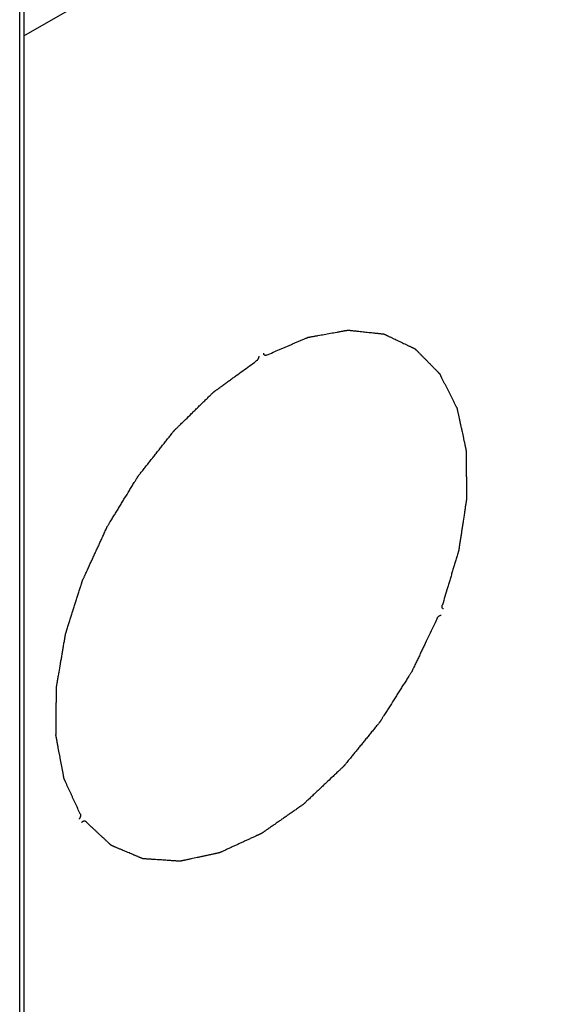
# Model space of a CAD drawing. Header units: inches. Extents: x 5 to 265, y 5 to 171.
# Tile 107 of 212: x 197.96 to 202.25, y 92.91 to 100.62. Entities that reach past the tile are written whole.
import ezdxf

# ---------------------------------------------------------------- set-up
doc = ezdxf.new("R2010")
doc.units = ezdxf.units.IN
doc.header["$LTSCALE"] = 14.96
doc.header["$MEASUREMENT"] = 0
doc.layers.get('0').update_dxf_attribs({"linetype": 'CONTINUOUS'})

msp = doc.modelspace()

# ---------------------------------------------------------------- linework, layer by layer
at = {"color": 7, "linetype": 'Continuous'}
for p, q in [((197.9895, 125.7406), (197.9895, 59.6039)), ((197.9576, 59.5594), (197.9576, 125.6961)), ((197.9895, 100.4957), (202.2511, 102.9561))]:
    msp.add_line(p, q, dxfattribs=at)
for points, knots in [([(199.8898, 97.9951), (199.9067, 98.0024), (199.9404, 98.0168), (199.9825, 98.035), (200.0162, 98.0494), (200.0414, 98.0603), (200.0667, 98.0712), (200.092, 98.082), (200.1172, 98.0929), (200.1383, 98.1019), (200.1552, 98.1092), (200.1678, 98.1146), (200.1804, 98.1201), (200.1909, 98.1246), (200.1983, 98.1278), (200.2025, 98.1296), (200.2052, 98.1307), (200.2073, 98.1316), (200.2088, 98.1323), (200.2104, 98.133), (200.2117, 98.1335), (200.2127, 98.1339), (200.2132, 98.1342), (200.2137, 98.1343), (200.2143, 98.1344), (200.2154, 98.1346), (200.2166, 98.1348), (200.2187, 98.1352), (200.2212, 98.1356), (200.2253, 98.1364), (200.2304, 98.1373), (200.2365, 98.1384), (200.2427, 98.1395), (200.2488, 98.1406), (200.257, 98.1421), (200.2672, 98.1439), (200.2794, 98.1461), (200.2958, 98.1491), (200.3162, 98.1527), (200.3407, 98.1572), (200.3652, 98.1616), (200.3979, 98.1675), (200.4264, 98.1726), (200.451, 98.177), (200.4632, 98.1793), (200.4755, 98.1815), (200.4857, 98.1833), (200.4938, 98.1848), (200.5, 98.1859), (200.5061, 98.187), (200.5112, 98.1879), (200.5153, 98.1886), (200.5183, 98.1892), (200.5214, 98.1897), (200.5237, 98.1902), (200.5252, 98.1904), (200.5259, 98.1906), (200.5264, 98.1906), (200.5269, 98.1908), (200.5275, 98.1907), (200.5281, 98.1906), (200.5291, 98.1905), (200.5302, 98.1904), (200.5316, 98.1902), (200.5334, 98.19), (200.5366, 98.1897), (200.5412, 98.1892), (200.5485, 98.1884), (200.5576, 98.1874), (200.5685, 98.1863), (200.5795, 98.1851), (200.5904, 98.1839), (200.6051, 98.1823), (200.6233, 98.1804), (200.6452, 98.178), (200.6671, 98.1757), (200.689, 98.1733), (200.7109, 98.1709), (200.7292, 98.169), (200.7438, 98.1674), (200.7548, 98.1662), (200.7657, 98.1651), (200.7767, 98.1639), (200.7858, 98.1629), (200.7931, 98.1621), (200.7977, 98.1616), (200.8009, 98.1613), (200.8027, 98.1611), (200.8041, 98.1609), (200.8052, 98.1608), (200.8061, 98.1607), (200.8068, 98.1606), (200.8074, 98.1606), (200.8078, 98.1604), (200.8082, 98.1602), (200.8087, 98.16), (200.8099, 98.1594), (200.8117, 98.1585), (200.8141, 98.1574), (200.8164, 98.1563), (200.8196, 98.1547), (200.8236, 98.1528), (200.8284, 98.1506), (200.8332, 98.1483), (200.8396, 98.1452), (200.8475, 98.1414), (200.8571, 98.1369), (200.8667, 98.1323), (200.8858, 98.1232), (200.9082, 98.1126), (200.9337, 98.1004), (200.9528, 98.0913), (200.9688, 98.0837), (200.9815, 98.0777), (200.9911, 98.0731), (201.0007, 98.0685), (201.0103, 98.064), (201.0182, 98.0602), (201.0246, 98.0571), (201.0294, 98.0549), (201.0342, 98.0526), (201.039, 98.0503), (201.043, 98.0484), (201.0461, 98.0469), (201.0481, 98.0459), (201.0497, 98.0452), (201.0507, 98.0447), (201.0514, 98.0444), (201.0518, 98.0442), (201.0521, 98.044), (201.0524, 98.0439), (201.0527, 98.0436), (201.0533, 98.043), (201.0541, 98.0422), (201.055, 98.0413), (201.0559, 98.0403), (201.0572, 98.0391), (201.0587, 98.0375), (201.0612, 98.0349), (201.0643, 98.0318), (201.0681, 98.028), (201.073, 98.0229), (201.0818, 98.0141), (201.0942, 98.0014), (201.1092, 97.9862), (201.1241, 97.971), (201.1391, 97.9558), (201.154, 97.9406), (201.169, 97.9255), (201.1814, 97.9128), (201.1914, 97.9027), (201.1988, 97.8951), (201.2063, 97.8875), (201.2138, 97.8799), (201.22, 97.8736), (201.225, 97.8685), (201.2287, 97.8647), (201.2319, 97.8615), (201.2343, 97.859), (201.2362, 97.8571), (201.2381, 97.8552), (201.2396, 97.8536), (201.2409, 97.8524), (201.2417, 97.8516), (201.2423, 97.8509), (201.2428, 97.8505), (201.2431, 97.8501), (201.2434, 97.8498), (201.2436, 97.8496), (201.2437, 97.8495), (201.2438, 97.8493), (201.2439, 97.8491), (201.2441, 97.8487), (201.2443, 97.8482), (201.2447, 97.8475), (201.2451, 97.8466), (201.2457, 97.8455), (201.2466, 97.8438), (201.2477, 97.8416), (201.249, 97.8389), (201.2503, 97.8363), (201.2521, 97.8328), (201.2543, 97.8284), (201.257, 97.8231), (201.2605, 97.816), (201.2649, 97.8072), (201.2703, 97.7966), (201.2756, 97.7861), (201.2809, 97.7755), (201.288, 97.7614), (201.2968, 97.7438), (201.3075, 97.7226), (201.3181, 97.7015), (201.3287, 97.6803), (201.3394, 97.6592), (201.3482, 97.6416), (201.3553, 97.6275), (201.3606, 97.6169), (201.366, 97.6063), (201.3704, 97.5975), (201.3735, 97.5913), (201.3753, 97.5878), (201.3764, 97.5856), (201.3773, 97.5839), (201.3779, 97.5825), (201.3786, 97.5812), (201.3791, 97.5801), (201.3795, 97.5793), (201.3798, 97.5789), (201.3798, 97.5785), (201.3799, 97.5781), (201.3801, 97.5776), (201.3803, 97.5767), (201.3805, 97.5753), (201.381, 97.5732), (201.3816, 97.5705), (201.3825, 97.5663), (201.3836, 97.561), (201.385, 97.5546), (201.3864, 97.5482), (201.3878, 97.5418), (201.3896, 97.5333), (201.3919, 97.5227), (201.3947, 97.5099), (201.3984, 97.4929), (201.403, 97.4716), (201.4085, 97.4461), (201.414, 97.4206), (201.4214, 97.3865), (201.4278, 97.3568), (201.4334, 97.3312), (201.4361, 97.3185), (201.4389, 97.3057), (201.4412, 97.2951), (201.443, 97.2866), (201.4444, 97.2802), (201.4458, 97.2738), (201.447, 97.2685), (201.4479, 97.2642), (201.4486, 97.2611), (201.4493, 97.2579), (201.4498, 97.2555), (201.4501, 97.2539), (201.4503, 97.2532), (201.4504, 97.2527), (201.4505, 97.2522), (201.4505, 97.2514), (201.4505, 97.2504), (201.4505, 97.2492), (201.4506, 97.2477), (201.4506, 97.2458), (201.4506, 97.2433), (201.4507, 97.239), (201.4507, 97.2328), (201.4509, 97.2229), (201.451, 97.2105), (201.4512, 97.1957), (201.4514, 97.1808), (201.4516, 97.166), (201.4518, 97.1462), (201.4521, 97.1214), (201.4525, 97.0917), (201.4529, 97.062), (201.4533, 97.0323), (201.4536, 97.0026), (201.4539, 96.9779), (201.4542, 96.9581), (201.4544, 96.9432), (201.4546, 96.9284), (201.4548, 96.9135), (201.4549, 96.9012), (201.455, 96.8913), (201.4551, 96.8851), (201.4552, 96.8807), (201.4552, 96.8783), (201.4552, 96.8764), (201.4552, 96.8749), (201.4553, 96.8736), (201.4553, 96.8727), (201.4553, 96.8719), (201.4552, 96.8713), (201.455, 96.8703), (201.4547, 96.8681), (201.4542, 96.8648), (201.4536, 96.8609), (201.453, 96.8569), (201.4522, 96.8516), (201.4512, 96.845), (201.45, 96.8371), (201.4488, 96.8292), (201.4472, 96.8187), (201.4452, 96.8055), (201.4428, 96.7896), (201.4404, 96.7738), (201.4356, 96.7421), (201.43, 96.7052), (201.4236, 96.663), (201.4188, 96.6313), (201.414, 96.5997), (201.41, 96.5733), (201.4067, 96.5522), (201.4043, 96.5363), (201.4019, 96.5205), (201.3999, 96.5073), (201.3983, 96.4968), (201.3971, 96.4889), (201.3961, 96.4823), (201.3953, 96.477), (201.3948, 96.4737), (201.3944, 96.471), (201.3942, 96.4694), (201.394, 96.4681), (201.3938, 96.4668), (201.3933, 96.465), (201.3927, 96.4629), (201.3918, 96.4601), (201.3908, 96.4566), (201.3895, 96.4524), (201.3879, 96.4469), (201.3849, 96.4371), (201.3808, 96.4231), (201.3758, 96.4064), (201.3708, 96.3896), (201.3641, 96.3672), (201.3558, 96.3393), (201.3458, 96.3058), (201.3358, 96.2723), (201.3258, 96.2388), (201.3158, 96.2052), (201.3024, 96.1605), (201.2858, 96.1047), (201.2724, 96.06), (201.2657, 96.0376)], [0, 0, 0, 0, 0.015625, 0.03125, 0.039062, 0.046875, 0.054688, 0.0625, 0.070312, 0.078125, 0.082031, 0.085938, 0.089844, 0.09375, 0.095703, 0.09668, 0.097656, 0.098145, 0.098633, 0.099121, 0.099609, 0.099854, 0.099976, 0.100098, 0.100342, 0.100586, 0.101074, 0.101562, 0.102539, 0.103516, 0.105469, 0.107422, 0.109375, 0.111328, 0.113281, 0.117188, 0.121094, 0.125, 0.132812, 0.140625, 0.148438, 0.15625, 0.171875, 0.175781, 0.179688, 0.183594, 0.1875, 0.189453, 0.191406, 0.193359, 0.195312, 0.196289, 0.197266, 0.198242, 0.199219, 0.199463, 0.199707, 0.199829, 0.199951, 0.200195, 0.200439, 0.200684, 0.201172, 0.20166, 0.202148, 0.203125, 0.205078, 0.207031, 0.210938, 0.214844, 0.21875, 0.222656, 0.226562, 0.234375, 0.242188, 0.25, 0.257812, 0.265625, 0.273438, 0.277344, 0.28125, 0.285156, 0.289062, 0.292969, 0.294922, 0.296875, 0.297852, 0.29834, 0.298828, 0.299316, 0.299561, 0.299805, 0.300049, 0.300171, 0.300293, 0.300537, 0.300781, 0.301758, 0.302734, 0.303711, 0.304688, 0.306641, 0.308594, 0.310547, 0.3125, 0.316406, 0.320312, 0.324219, 0.328125, 0.34375, 0.351562, 0.359375, 0.367188, 0.371094, 0.375, 0.378906, 0.382812, 0.386719, 0.388672, 0.390625, 0.392578, 0.394531, 0.396484, 0.397461, 0.398438, 0.398926, 0.399414, 0.399658, 0.39978, 0.399902, 0.400024, 0.400146, 0.400391, 0.400879, 0.401367, 0.401855, 0.402344, 0.40332, 0.404297, 0.40625, 0.408203, 0.410156, 0.414062, 0.421875, 0.429688, 0.4375, 0.445312, 0.453125, 0.460938, 0.46875, 0.472656, 0.476562, 0.480469, 0.484375, 0.488281, 0.490234, 0.492188, 0.494141, 0.495117, 0.496094, 0.49707, 0.498047, 0.498535, 0.499023, 0.499268, 0.499512, 0.499756, 0.499878, 0.499939, 0.5, 0.500061, 0.500122, 0.500244, 0.500488, 0.500732, 0.500977, 0.501465, 0.501953, 0.50293, 0.503906, 0.504883, 0.505859, 0.507812, 0.509766, 0.511719, 0.515625, 0.519531, 0.523438, 0.527344, 0.53125, 0.539062, 0.546875, 0.554688, 0.5625, 0.570312, 0.578125, 0.582031, 0.585938, 0.589844, 0.59375, 0.595703, 0.59668, 0.597656, 0.598145, 0.598633, 0.599121, 0.599609, 0.599854, 0.599976, 0.600098, 0.60022, 0.600342, 0.600586, 0.601074, 0.601562, 0.602539, 0.603516, 0.605469, 0.607422, 0.609375, 0.611328, 0.613281, 0.617188, 0.621094, 0.625, 0.632812, 0.640625, 0.648438, 0.65625, 0.671875, 0.675781, 0.679688, 0.683594, 0.6875, 0.689453, 0.691406, 0.693359, 0.695312, 0.696289, 0.697266, 0.698242, 0.699219, 0.699463, 0.699707, 0.699829, 0.699951, 0.700195, 0.700439, 0.700684, 0.701172, 0.70166, 0.702148, 0.703125, 0.705078, 0.707031, 0.710938, 0.714844, 0.71875, 0.722656, 0.726562, 0.734375, 0.742188, 0.75, 0.757812, 0.765625, 0.773438, 0.777344, 0.78125, 0.785156, 0.789062, 0.792969, 0.794922, 0.796875, 0.797852, 0.79834, 0.798828, 0.799316, 0.799561, 0.799805, 0.800049, 0.800171, 0.800293, 0.800781, 0.801758, 0.802734, 0.803711, 0.804688, 0.806641, 0.808594, 0.810547, 0.8125, 0.816406, 0.820312, 0.824219, 0.828125, 0.84375, 0.851562, 0.859375, 0.867188, 0.875, 0.878906, 0.882812, 0.886719, 0.890625, 0.892578, 0.894531, 0.896484, 0.897461, 0.898438, 0.898926, 0.899414, 0.899658, 0.899902, 0.900391, 0.900879, 0.901367, 0.902344, 0.90332, 0.904297, 0.90625, 0.910156, 0.914062, 0.917969, 0.921875, 0.929688, 0.9375, 0.945312, 0.953125, 0.960938, 0.96875, 0.984375, 1, 1, 1, 1]), ([(199.8289, 97.9865), (199.8288, 97.9857), (199.8287, 97.9843), (199.8286, 97.9826), (199.8285, 97.9816), (199.8285, 97.9809), (199.8284, 97.9805), (199.8283, 97.9799), (199.8281, 97.9792), (199.8279, 97.9782), (199.8276, 97.9771), (199.8273, 97.9759), (199.8271, 97.9749), (199.8269, 97.974), (199.8264, 97.9728), (199.8258, 97.9714), (199.8252, 97.97), (199.8248, 97.9688), (199.8244, 97.968), (199.8243, 97.9675), (199.824, 97.967), (199.8237, 97.9665), (199.8232, 97.9656), (199.8225, 97.9644), (199.8219, 97.9633), (199.8214, 97.9624), (199.8211, 97.9618), (199.8208, 97.9614), (199.8205, 97.961), (199.82, 97.9602), (199.8192, 97.9592), (199.8183, 97.958), (199.8174, 97.9567), (199.8166, 97.9557), (199.8159, 97.955), (199.8152, 97.9543), (199.8144, 97.9534), (199.8135, 97.9526), (199.8128, 97.9519), (199.8123, 97.9513), (199.8119, 97.9509), (199.8115, 97.9506), (199.811, 97.9502), (199.8101, 97.9496), (199.8087, 97.9486), (199.8076, 97.9477), (199.8069, 97.9472)], [0, 0, 0, 0, 0.0625, 0.09375, 0.125, 0.132812, 0.140625, 0.15625, 0.171875, 0.1875, 0.21875, 0.25, 0.265625, 0.28125, 0.3125, 0.34375, 0.375, 0.40625, 0.421875, 0.429688, 0.4375, 0.453125, 0.46875, 0.5, 0.53125, 0.546875, 0.5625, 0.570312, 0.578125, 0.59375, 0.625, 0.65625, 0.6875, 0.71875, 0.734375, 0.75, 0.78125, 0.8125, 0.828125, 0.84375, 0.859375, 0.867188, 0.875, 0.90625, 0.9375, 1, 1, 1, 1]), ([(199.8898, 97.9951), (199.8891, 97.9948), (199.888, 97.9944), (199.8866, 97.9937), (199.8857, 97.9934), (199.8852, 97.9932), (199.8848, 97.993), (199.8844, 97.993), (199.8839, 97.9929), (199.8832, 97.9928), (199.8823, 97.9927), (199.8815, 97.9925), (199.8809, 97.9925), (199.8805, 97.9924), (199.8803, 97.9924), (199.8801, 97.9924), (199.88, 97.9924), (199.8797, 97.9924), (199.8792, 97.9925), (199.8784, 97.9927), (199.8775, 97.9928), (199.8767, 97.993), (199.8762, 97.9931), (199.8759, 97.9931), (199.8756, 97.9933), (199.8753, 97.9935), (199.8748, 97.9938), (199.8742, 97.9942), (199.8735, 97.9946), (199.873, 97.995), (199.8727, 97.9952), (199.8724, 97.9953), (199.8723, 97.9956), (199.8719, 97.996), (199.8715, 97.9967), (199.8709, 97.9974), (199.8704, 97.9981), (199.8701, 97.9985), (199.8699, 97.9987), (199.8698, 97.9988), (199.8698, 97.999), (199.8697, 97.9992), (199.8696, 97.9996), (199.8694, 98.0002), (199.8691, 98.001), (199.8688, 98.0019), (199.8686, 98.0025), (199.8684, 98.003), (199.8682, 98.0034), (199.8682, 98.0039), (199.8682, 98.0045), (199.8681, 98.0054), (199.868, 98.007), (199.8679, 98.0082), (199.8678, 98.009)], [0, 0, 0, 0, 0.0625, 0.09375, 0.125, 0.132812, 0.140625, 0.15625, 0.171875, 0.1875, 0.21875, 0.25, 0.265625, 0.273438, 0.28125, 0.285156, 0.289062, 0.296875, 0.3125, 0.34375, 0.375, 0.40625, 0.421875, 0.429688, 0.4375, 0.453125, 0.46875, 0.5, 0.53125, 0.546875, 0.5625, 0.570312, 0.578125, 0.59375, 0.625, 0.65625, 0.6875, 0.703125, 0.710938, 0.714844, 0.71875, 0.726562, 0.734375, 0.75, 0.78125, 0.8125, 0.828125, 0.84375, 0.859375, 0.867188, 0.875, 0.90625, 0.9375, 1, 1, 1, 1]), ([(198.4309, 94.401), (198.4244, 94.4153), (198.4113, 94.4439), (198.3949, 94.4796), (198.3817, 94.5082), (198.3719, 94.5297), (198.3621, 94.5511), (198.3522, 94.5726), (198.3424, 94.594), (198.3342, 94.6119), (198.3276, 94.6262), (198.3227, 94.6369), (198.3178, 94.6476), (198.3137, 94.6566), (198.3108, 94.6628), (198.3092, 94.6664), (198.3081, 94.6686), (198.3073, 94.6704), (198.3067, 94.6718), (198.3061, 94.6731), (198.3056, 94.6742), (198.3052, 94.675), (198.305, 94.6754), (198.3049, 94.6758), (198.3048, 94.6763), (198.3047, 94.6768), (198.3046, 94.6778), (198.3043, 94.6792), (198.3039, 94.6814), (198.3034, 94.6841), (198.3025, 94.6885), (198.3015, 94.6941), (198.3003, 94.7007), (198.299, 94.7073), (198.2978, 94.7139), (198.2961, 94.7228), (198.2941, 94.7338), (198.2916, 94.7471), (198.2883, 94.7647), (198.2842, 94.7868), (198.2792, 94.8133), (198.2742, 94.8399), (198.2676, 94.8752), (198.2619, 94.9061), (198.2569, 94.9326), (198.2544, 94.9459), (198.2519, 94.9591), (198.2499, 94.9702), (198.2482, 94.979), (198.247, 94.9856), (198.2458, 94.9923), (198.2447, 94.9978), (198.2439, 95.0022), (198.2433, 95.0055), (198.2427, 95.0088), (198.2422, 95.0113), (198.2419, 95.013), (198.2418, 95.0137), (198.2417, 95.0142), (198.2415, 95.0148), (198.2416, 95.0155), (198.2416, 95.0165), (198.2416, 95.0177), (198.2416, 95.0192), (198.2416, 95.0211), (198.2416, 95.0235), (198.2417, 95.0279), (198.2417, 95.034), (198.2418, 95.0439), (198.242, 95.0562), (198.2421, 95.071), (198.2423, 95.0858), (198.2424, 95.1006), (198.2426, 95.1203), (198.2429, 95.145), (198.2432, 95.1746), (198.2435, 95.2041), (198.2438, 95.2337), (198.2441, 95.2633), (198.2443, 95.288), (198.2445, 95.3077), (198.2447, 95.3225), (198.2448, 95.3373), (198.245, 95.3521), (198.2451, 95.3644), (198.2452, 95.3743), (198.2452, 95.3804), (198.2453, 95.3847), (198.2453, 95.3872), (198.2453, 95.389), (198.2453, 95.3906), (198.2454, 95.3918), (198.2454, 95.3927), (198.2454, 95.3935), (198.2455, 95.3942), (198.2456, 95.3949), (198.2458, 95.3957), (198.2461, 95.3977), (198.2466, 95.4008), (198.2473, 95.4048), (198.248, 95.4089), (198.2489, 95.4143), (198.2501, 95.4211), (198.2515, 95.4292), (198.2529, 95.4373), (198.2547, 95.4481), (198.257, 95.4616), (198.2598, 95.4778), (198.2626, 95.494), (198.2681, 95.5264), (198.2746, 95.5643), (198.282, 95.6075), (198.2876, 95.64), (198.2931, 95.6724), (198.2978, 95.6994), (198.3015, 95.721), (198.3042, 95.7372), (198.307, 95.7535), (198.3093, 95.767), (198.3112, 95.7778), (198.3126, 95.7859), (198.3137, 95.7927), (198.3146, 95.7981), (198.3152, 95.8014), (198.3157, 95.8041), (198.316, 95.8058), (198.3162, 95.8072), (198.3164, 95.8085), (198.317, 95.8102), (198.3176, 95.8123), (198.3185, 95.815), (198.3196, 95.8185), (198.3209, 95.8226), (198.3226, 95.828), (198.3256, 95.8376), (198.33, 95.8513), (198.3351, 95.8677), (198.3403, 95.8842), (198.3473, 95.9061), (198.3559, 95.9334), (198.3663, 95.9663), (198.3767, 95.9992), (198.3871, 96.032), (198.3975, 96.0649), (198.4079, 96.0977), (198.4165, 96.1251), (198.4235, 96.147), (198.4287, 96.1634), (198.433, 96.1771), (198.4365, 96.1881), (198.4391, 96.1963), (198.4417, 96.2045), (198.4438, 96.2113), (198.4456, 96.2168), (198.4466, 96.2202), (198.4475, 96.223), (198.4481, 96.225), (198.4487, 96.2267), (198.4491, 96.2279), (198.4493, 96.2286), (198.4494, 96.2291), (198.4497, 96.2297), (198.45, 96.2303), (198.4506, 96.2315), (198.4513, 96.2333), (198.4523, 96.2353), (198.4536, 96.2381), (198.4551, 96.2415), (198.4577, 96.247), (198.4608, 96.2539), (198.4646, 96.2622), (198.4684, 96.2704), (198.4734, 96.2814), (198.4797, 96.2952), (198.4873, 96.3117), (198.4974, 96.3337), (198.51, 96.3612), (198.5252, 96.3942), (198.5403, 96.4273), (198.5555, 96.4603), (198.5706, 96.4933), (198.5858, 96.5263), (198.6009, 96.5593), (198.6135, 96.5869), (198.6236, 96.6089), (198.63, 96.6226), (198.6344, 96.6323), (198.6369, 96.6378), (198.6388, 96.6419), (198.6404, 96.6453), (198.6416, 96.6481), (198.6426, 96.6501), (198.6433, 96.6519), (198.6442, 96.6531), (198.6449, 96.6544), (198.6459, 96.656), (198.6483, 96.6599), (198.6518, 96.6656), (198.6565, 96.6733), (198.6612, 96.681), (198.6674, 96.6912), (198.6752, 96.704), (198.6846, 96.7194), (198.694, 96.7347), (198.7065, 96.7552), (198.7222, 96.7808), (198.741, 96.8115), (198.7597, 96.8423), (198.7848, 96.8832), (198.8098, 96.9242), (198.8317, 96.96), (198.8442, 96.9805), (198.852, 96.9933), (198.8583, 97.0036), (198.863, 97.0112), (198.8677, 97.0189), (198.8716, 97.0253), (198.8747, 97.0304), (198.8771, 97.0343), (198.8794, 97.0381), (198.8814, 97.0413), (198.8826, 97.0434), (198.8832, 97.0444), (198.8836, 97.045), (198.8842, 97.0457), (198.8849, 97.0466), (198.8858, 97.0478), (198.887, 97.0493), (198.8884, 97.051), (198.8902, 97.0534), (198.8935, 97.0575), (198.8981, 97.0633), (198.9055, 97.0727), (198.9148, 97.0845), (198.9259, 97.0986), (198.937, 97.1127), (198.9482, 97.1267), (198.963, 97.1455), (198.9815, 97.169), (199.0038, 97.1972), (199.026, 97.2254), (199.0483, 97.2535), (199.0705, 97.2817), (199.0891, 97.3052), (199.1039, 97.324), (199.115, 97.3381), (199.1262, 97.3522), (199.1373, 97.3663), (199.1466, 97.378), (199.154, 97.3874), (199.1586, 97.3933), (199.1619, 97.3974), (199.1637, 97.3997), (199.1651, 97.4015), (199.1663, 97.4029), (199.1672, 97.4041), (199.1679, 97.405), (199.1685, 97.4057), (199.169, 97.4062), (199.1697, 97.407), (199.1713, 97.4085), (199.1738, 97.411), (199.1769, 97.4139), (199.1799, 97.4169), (199.1839, 97.4208), (199.1889, 97.4257), (199.1949, 97.4316), (199.2009, 97.4375), (199.2089, 97.4453), (199.219, 97.4551), (199.235, 97.4708), (199.2631, 97.4983), (199.2952, 97.5296), (199.3273, 97.561), (199.3513, 97.5846), (199.3754, 97.6081), (199.3955, 97.6277), (199.4115, 97.6434), (199.4235, 97.6552), (199.4356, 97.6669), (199.4456, 97.6767), (199.4536, 97.6846), (199.4596, 97.6905), (199.4647, 97.6954), (199.4687, 97.6993), (199.4712, 97.7017), (199.4732, 97.7037), (199.4744, 97.7049), (199.4754, 97.7059), (199.4764, 97.7069), (199.4778, 97.7079), (199.4794, 97.709), (199.4815, 97.7106), (199.4842, 97.7126), (199.4875, 97.7149), (199.4918, 97.718), (199.4993, 97.7235), (199.51, 97.7313), (199.523, 97.7407), (199.5359, 97.7501), (199.5531, 97.7626), (199.5746, 97.7783), (199.6004, 97.797), (199.6262, 97.8158), (199.6606, 97.8408), (199.7036, 97.8721), (199.7552, 97.9097), (199.7897, 97.9347), (199.8069, 97.9472)], [0, 0, 0, 0, 0.015625, 0.03125, 0.039062, 0.046875, 0.054688, 0.0625, 0.070312, 0.078125, 0.082031, 0.085938, 0.089844, 0.09375, 0.095703, 0.09668, 0.097656, 0.098145, 0.098633, 0.099121, 0.099609, 0.099854, 0.099976, 0.100098, 0.10022, 0.100342, 0.100586, 0.101074, 0.101562, 0.102539, 0.103516, 0.105469, 0.107422, 0.109375, 0.111328, 0.113281, 0.117188, 0.121094, 0.125, 0.132812, 0.140625, 0.148438, 0.15625, 0.171875, 0.175781, 0.179688, 0.183594, 0.1875, 0.189453, 0.191406, 0.193359, 0.195312, 0.196289, 0.197266, 0.198242, 0.199219, 0.199463, 0.199707, 0.199829, 0.199951, 0.200195, 0.200439, 0.200684, 0.201172, 0.20166, 0.202148, 0.203125, 0.205078, 0.207031, 0.210938, 0.214844, 0.21875, 0.222656, 0.226562, 0.234375, 0.242188, 0.25, 0.257812, 0.265625, 0.273438, 0.277344, 0.28125, 0.285156, 0.289062, 0.292969, 0.294922, 0.296875, 0.297852, 0.29834, 0.298828, 0.299316, 0.299561, 0.299805, 0.300049, 0.300171, 0.300293, 0.300537, 0.300781, 0.301758, 0.302734, 0.303711, 0.304688, 0.306641, 0.308594, 0.310547, 0.3125, 0.316406, 0.320312, 0.324219, 0.328125, 0.34375, 0.351562, 0.359375, 0.367188, 0.375, 0.378906, 0.382812, 0.386719, 0.390625, 0.392578, 0.394531, 0.396484, 0.397461, 0.398438, 0.398926, 0.399414, 0.399658, 0.399902, 0.400391, 0.400879, 0.401367, 0.402344, 0.40332, 0.404297, 0.40625, 0.410156, 0.414062, 0.417969, 0.421875, 0.429688, 0.4375, 0.445312, 0.453125, 0.460938, 0.46875, 0.476562, 0.480469, 0.484375, 0.488281, 0.490234, 0.492188, 0.494141, 0.496094, 0.49707, 0.498047, 0.498535, 0.499023, 0.499512, 0.499756, 0.499878, 0.5, 0.500122, 0.500244, 0.500488, 0.500977, 0.501465, 0.501953, 0.50293, 0.503906, 0.505859, 0.507812, 0.509766, 0.511719, 0.515625, 0.519531, 0.523438, 0.53125, 0.539062, 0.546875, 0.554688, 0.5625, 0.570312, 0.578125, 0.585938, 0.589844, 0.59375, 0.595703, 0.59668, 0.597656, 0.598633, 0.599121, 0.599609, 0.600098, 0.600342, 0.600586, 0.601074, 0.601562, 0.603516, 0.605469, 0.607422, 0.609375, 0.613281, 0.617188, 0.621094, 0.625, 0.632812, 0.640625, 0.648438, 0.65625, 0.671875, 0.679688, 0.683594, 0.6875, 0.689453, 0.691406, 0.693359, 0.695312, 0.696289, 0.697266, 0.698242, 0.699219, 0.699707, 0.699829, 0.699951, 0.700195, 0.700439, 0.700684, 0.701172, 0.70166, 0.702148, 0.703125, 0.705078, 0.707031, 0.710938, 0.714844, 0.71875, 0.722656, 0.726562, 0.734375, 0.742188, 0.75, 0.757812, 0.765625, 0.773438, 0.777344, 0.78125, 0.785156, 0.789062, 0.792969, 0.794922, 0.796875, 0.797852, 0.79834, 0.798828, 0.799316, 0.799561, 0.799805, 0.800049, 0.800171, 0.800293, 0.800781, 0.801758, 0.802734, 0.803711, 0.804688, 0.806641, 0.808594, 0.810547, 0.8125, 0.816406, 0.820312, 0.828125, 0.84375, 0.851562, 0.859375, 0.867188, 0.875, 0.878906, 0.882812, 0.886719, 0.890625, 0.892578, 0.894531, 0.896484, 0.897461, 0.898438, 0.898926, 0.899414, 0.899658, 0.899902, 0.900391, 0.900879, 0.901367, 0.902344, 0.90332, 0.904297, 0.90625, 0.910156, 0.914062, 0.917969, 0.921875, 0.929688, 0.9375, 0.945312, 0.953125, 0.96875, 0.984375, 1, 1, 1, 1]), ([(201.2747, 96.0074), (201.2741, 96.0076), (201.2732, 96.0078), (201.272, 96.0081), (201.2713, 96.0083), (201.2709, 96.0084), (201.2706, 96.0084), (201.2703, 96.0087), (201.2699, 96.0089), (201.2694, 96.0093), (201.2688, 96.0097), (201.2682, 96.0101), (201.2677, 96.0104), (201.2675, 96.0106), (201.2673, 96.0107), (201.2672, 96.0108), (201.2671, 96.0109), (201.267, 96.0112), (201.2667, 96.0117), (201.2662, 96.0123), (201.2657, 96.0131), (201.2652, 96.0138), (201.2649, 96.0143), (201.2647, 96.0145), (201.2646, 96.0149), (201.2645, 96.0153), (201.2643, 96.016), (201.264, 96.0169), (201.2638, 96.0178), (201.2636, 96.0185), (201.2635, 96.0189), (201.2633, 96.0192), (201.2633, 96.0196), (201.2633, 96.0204), (201.2632, 96.0214), (201.2632, 96.0226), (201.2631, 96.0237), (201.2631, 96.0244), (201.263, 96.0247), (201.263, 96.0249), (201.2631, 96.0253), (201.2631, 96.0258), (201.2633, 96.0267), (201.2634, 96.0278), (201.2636, 96.029), (201.2637, 96.0299), (201.2638, 96.0306), (201.2638, 96.0311), (201.264, 96.0316), (201.2642, 96.0323), (201.2645, 96.0334), (201.2651, 96.0353), (201.2655, 96.0367), (201.2657, 96.0376)], [0, 0, 0, 0, 0.0625, 0.09375, 0.125, 0.132812, 0.140625, 0.15625, 0.171875, 0.1875, 0.21875, 0.25, 0.265625, 0.273438, 0.28125, 0.285156, 0.289062, 0.296875, 0.3125, 0.34375, 0.375, 0.40625, 0.421875, 0.429688, 0.4375, 0.453125, 0.46875, 0.5, 0.53125, 0.546875, 0.5625, 0.570312, 0.578125, 0.59375, 0.625, 0.65625, 0.6875, 0.703125, 0.710938, 0.714844, 0.71875, 0.734375, 0.75, 0.78125, 0.8125, 0.828125, 0.84375, 0.859375, 0.867188, 0.875, 0.90625, 0.9375, 1, 1, 1, 1]), ([(201.2243, 95.9307), (201.214, 95.9092), (201.1934, 95.8661), (201.1626, 95.8015), (201.1368, 95.7476), (201.1163, 95.7045), (201.1008, 95.6722), (201.0854, 95.6399), (201.07, 95.6076), (201.0571, 95.5806), (201.0468, 95.5591), (201.0404, 95.5456), (201.0359, 95.5362), (201.0334, 95.5308), (201.0314, 95.5268), (201.0298, 95.5234), (201.0285, 95.5207), (201.0276, 95.5187), (201.0268, 95.517), (201.0259, 95.5157), (201.0251, 95.5144), (201.0241, 95.5128), (201.0217, 95.509), (201.018, 95.5032), (201.0131, 95.4954), (201.0082, 95.4877), (201.0017, 95.4774), (200.9936, 95.4645), (200.9838, 95.4491), (200.974, 95.4336), (200.961, 95.413), (200.9447, 95.3872), (200.9251, 95.3563), (200.9056, 95.3254), (200.8795, 95.2841), (200.8535, 95.2429), (200.8307, 95.2068), (200.8176, 95.1862), (200.8095, 95.1733), (200.803, 95.163), (200.7981, 95.1553), (200.7932, 95.1475), (200.7891, 95.1411), (200.7859, 95.1359), (200.7834, 95.1321), (200.781, 95.1282), (200.7789, 95.125), (200.7776, 95.1229), (200.777, 95.1219), (200.7766, 95.1213), (200.776, 95.1206), (200.7753, 95.1197), (200.7744, 95.1186), (200.7733, 95.1172), (200.7719, 95.1155), (200.77, 95.1132), (200.7668, 95.1092), (200.7622, 95.1035), (200.7547, 95.0945), (200.7455, 95.0831), (200.7344, 95.0695), (200.7233, 95.0559), (200.7122, 95.0423), (200.6974, 95.0241), (200.6789, 95.0014), (200.6567, 94.9742), (200.6344, 94.947), (200.6122, 94.9198), (200.59, 94.8925), (200.5715, 94.8698), (200.5567, 94.8517), (200.5456, 94.8381), (200.5345, 94.8245), (200.5234, 94.8108), (200.5142, 94.7995), (200.5067, 94.7904), (200.5021, 94.7847), (200.4989, 94.7808), (200.497, 94.7785), (200.4956, 94.7768), (200.4945, 94.7754), (200.4936, 94.7742), (200.4929, 94.7734), (200.4923, 94.7727), (200.4918, 94.7722), (200.491, 94.7715), (200.4893, 94.7699), (200.4868, 94.7675), (200.4837, 94.7646), (200.4806, 94.7616), (200.4765, 94.7578), (200.4713, 94.7529), (200.4651, 94.7471), (200.459, 94.7412), (200.4507, 94.7335), (200.4405, 94.7238), (200.424, 94.7082), (200.3952, 94.681), (200.3623, 94.6499), (200.3293, 94.6188), (200.3046, 94.5955), (200.2799, 94.5722), (200.2594, 94.5528), (200.2429, 94.5372), (200.2306, 94.5256), (200.2182, 94.5139), (200.2079, 94.5042), (200.1997, 94.4964), (200.1935, 94.4906), (200.1884, 94.4857), (200.1842, 94.4818), (200.1817, 94.4794), (200.1796, 94.4775), (200.1783, 94.4762), (200.1773, 94.4753), (200.1763, 94.4743), (200.175, 94.4734), (200.1734, 94.4723), (200.1713, 94.4708), (200.1686, 94.469), (200.1655, 94.4667), (200.1612, 94.4638), (200.1538, 94.4587), (200.1433, 94.4513), (200.1306, 94.4425), (200.1179, 94.4336), (200.1011, 94.4218), (200.0799, 94.4071), (200.0546, 94.3895), (200.0293, 94.3718), (200.0039, 94.3541), (199.9786, 94.3365), (199.9575, 94.3217), (199.9406, 94.31), (199.9279, 94.3011), (199.9152, 94.2923), (199.9026, 94.2835), (199.892, 94.2761), (199.8836, 94.2702), (199.8772, 94.2658), (199.872, 94.2621), (199.8677, 94.2592), (199.8646, 94.257), (199.8614, 94.2548), (199.8588, 94.2529), (199.8567, 94.2514), (199.8551, 94.2503), (199.8538, 94.2494), (199.8528, 94.2488), (199.8523, 94.2484), (199.8519, 94.2481), (199.8515, 94.248), (199.851, 94.2477), (199.85, 94.2473), (199.8487, 94.2467), (199.8471, 94.2459), (199.8449, 94.2449), (199.8422, 94.2437), (199.839, 94.2422), (199.8358, 94.2407), (199.8315, 94.2387), (199.8261, 94.2363), (199.8197, 94.2333), (199.8111, 94.2293), (199.8003, 94.2244), (199.7875, 94.2185), (199.7746, 94.2125), (199.7617, 94.2066), (199.7445, 94.1987), (199.723, 94.1888), (199.6972, 94.1769), (199.6714, 94.165), (199.6457, 94.1531), (199.6199, 94.1413), (199.5984, 94.1314), (199.5812, 94.1235), (199.5683, 94.1175), (199.5554, 94.1116), (199.5447, 94.1066), (199.5372, 94.1032), (199.5329, 94.1012), (199.5302, 94.1), (199.528, 94.099), (199.5264, 94.0982), (199.5248, 94.0975), (199.5235, 94.0969), (199.5225, 94.0964), (199.522, 94.0962), (199.5216, 94.0961), (199.5212, 94.096), (199.5207, 94.0959), (199.5199, 94.0957), (199.5186, 94.0954), (199.5166, 94.095), (199.514, 94.0945), (199.51, 94.0936), (199.5049, 94.0925), (199.4988, 94.0912), (199.4928, 94.0899), (199.4867, 94.0886), (199.4786, 94.0869), (199.4685, 94.0847), (199.4563, 94.0821), (199.4401, 94.0787), (199.4199, 94.0743), (199.3956, 94.0691), (199.3713, 94.0639), (199.3389, 94.057), (199.3105, 94.0509), (199.2862, 94.0457), (199.2741, 94.0431), (199.2619, 94.0406), (199.2518, 94.0384), (199.2437, 94.0367), (199.2376, 94.0354), (199.2316, 94.0341), (199.2265, 94.033), (199.2225, 94.0321), (199.2194, 94.0315), (199.2164, 94.0308), (199.2141, 94.0303), (199.2126, 94.03), (199.2119, 94.0299), (199.2114, 94.0298), (199.2109, 94.0296), (199.2103, 94.0297), (199.2096, 94.0297), (199.2087, 94.0298), (199.2075, 94.0299), (199.2061, 94.03), (199.2042, 94.0301), (199.2009, 94.0303), (199.1962, 94.0306), (199.1887, 94.0311), (199.1792, 94.0318), (199.1679, 94.0325), (199.1566, 94.0333), (199.1453, 94.0341), (199.1302, 94.0351), (199.1114, 94.0363), (199.0887, 94.0379), (199.0661, 94.0394), (199.0435, 94.0409), (199.0209, 94.0424), (199.002, 94.0437), (198.9869, 94.0447), (198.9756, 94.0455), (198.9643, 94.0462), (198.953, 94.047), (198.9436, 94.0476), (198.936, 94.0481), (198.9313, 94.0485), (198.928, 94.0487), (198.9261, 94.0488), (198.9247, 94.0489), (198.9235, 94.049), (198.9226, 94.049), (198.9219, 94.0491), (198.9213, 94.0491), (198.9209, 94.0493), (198.9205, 94.0495), (198.92, 94.0497), (198.9188, 94.0502), (198.917, 94.051), (198.9146, 94.052), (198.9122, 94.053), (198.909, 94.0543), (198.905, 94.056), (198.9001, 94.0581), (198.8953, 94.0601), (198.8889, 94.0628), (198.8809, 94.0662), (198.8712, 94.0703), (198.8616, 94.0743), (198.8423, 94.0825), (198.8199, 94.0919), (198.7942, 94.1028), (198.7749, 94.1109), (198.7589, 94.1177), (198.746, 94.1231), (198.7364, 94.1272), (198.7268, 94.1312), (198.7171, 94.1353), (198.7091, 94.1387), (198.7027, 94.1414), (198.6979, 94.1434), (198.6931, 94.1454), (198.6883, 94.1475), (198.6842, 94.1492), (198.681, 94.1505), (198.679, 94.1514), (198.6774, 94.152), (198.6764, 94.1525), (198.6757, 94.1528), (198.6753, 94.1529), (198.675, 94.1531), (198.6747, 94.1532), (198.6744, 94.1535), (198.6738, 94.154), (198.673, 94.1548), (198.672, 94.1557), (198.671, 94.1567), (198.6697, 94.1579), (198.6681, 94.1594), (198.6654, 94.1619), (198.6621, 94.165), (198.6582, 94.1687), (198.6529, 94.1736), (198.6437, 94.1822), (198.6305, 94.1945), (198.6147, 94.2092), (198.5989, 94.224), (198.5831, 94.2387), (198.5673, 94.2535), (198.5515, 94.2682), (198.5304, 94.2879), (198.504, 94.3124), (198.483, 94.3321), (198.4724, 94.3419)], [0, 0, 0, 0, 0.015625, 0.03125, 0.046875, 0.054688, 0.0625, 0.070312, 0.078125, 0.085938, 0.089844, 0.09375, 0.095703, 0.09668, 0.097656, 0.098633, 0.099121, 0.099609, 0.100098, 0.100342, 0.100586, 0.101074, 0.101562, 0.103516, 0.105469, 0.107422, 0.109375, 0.113281, 0.117188, 0.121094, 0.125, 0.132812, 0.140625, 0.148438, 0.15625, 0.171875, 0.179688, 0.183594, 0.1875, 0.189453, 0.191406, 0.193359, 0.195312, 0.196289, 0.197266, 0.198242, 0.199219, 0.199707, 0.199829, 0.199951, 0.200195, 0.200439, 0.200684, 0.201172, 0.20166, 0.202148, 0.203125, 0.205078, 0.207031, 0.210938, 0.214844, 0.21875, 0.222656, 0.226562, 0.234375, 0.242188, 0.25, 0.257812, 0.265625, 0.273438, 0.277344, 0.28125, 0.285156, 0.289062, 0.292969, 0.294922, 0.296875, 0.297852, 0.29834, 0.298828, 0.299316, 0.299561, 0.299805, 0.300049, 0.300171, 0.300293, 0.300781, 0.301758, 0.302734, 0.303711, 0.304688, 0.306641, 0.308594, 0.310547, 0.3125, 0.316406, 0.320312, 0.328125, 0.34375, 0.351562, 0.359375, 0.367188, 0.375, 0.378906, 0.382812, 0.386719, 0.390625, 0.392578, 0.394531, 0.396484, 0.397461, 0.398438, 0.398926, 0.399414, 0.399658, 0.399902, 0.400391, 0.400879, 0.401367, 0.402344, 0.40332, 0.404297, 0.40625, 0.410156, 0.414062, 0.417969, 0.421875, 0.429688, 0.4375, 0.445312, 0.453125, 0.460938, 0.46875, 0.472656, 0.476562, 0.480469, 0.484375, 0.488281, 0.490234, 0.492188, 0.494141, 0.495117, 0.496094, 0.49707, 0.498047, 0.498535, 0.499023, 0.499512, 0.499756, 0.499878, 0.5, 0.500122, 0.500244, 0.500488, 0.500977, 0.501465, 0.501953, 0.50293, 0.503906, 0.504883, 0.505859, 0.507812, 0.509766, 0.511719, 0.515625, 0.519531, 0.523438, 0.527344, 0.53125, 0.539062, 0.546875, 0.554688, 0.5625, 0.570312, 0.578125, 0.582031, 0.585938, 0.589844, 0.59375, 0.595703, 0.59668, 0.597656, 0.598145, 0.598633, 0.599121, 0.599609, 0.599854, 0.599976, 0.600098, 0.60022, 0.600342, 0.600586, 0.601074, 0.601562, 0.602539, 0.603516, 0.605469, 0.607422, 0.609375, 0.611328, 0.613281, 0.617188, 0.621094, 0.625, 0.632812, 0.640625, 0.648438, 0.65625, 0.671875, 0.675781, 0.679688, 0.683594, 0.6875, 0.689453, 0.691406, 0.693359, 0.695312, 0.696289, 0.697266, 0.698242, 0.699219, 0.699463, 0.699707, 0.699829, 0.699951, 0.700195, 0.700439, 0.700684, 0.701172, 0.70166, 0.702148, 0.703125, 0.705078, 0.707031, 0.710938, 0.714844, 0.71875, 0.722656, 0.726562, 0.734375, 0.742188, 0.75, 0.757812, 0.765625, 0.773438, 0.777344, 0.78125, 0.785156, 0.789062, 0.792969, 0.794922, 0.796875, 0.797852, 0.79834, 0.798828, 0.799316, 0.799561, 0.799805, 0.800049, 0.800171, 0.800293, 0.800537, 0.800781, 0.801758, 0.802734, 0.803711, 0.804688, 0.806641, 0.808594, 0.810547, 0.8125, 0.816406, 0.820312, 0.824219, 0.828125, 0.84375, 0.851562, 0.859375, 0.867188, 0.871094, 0.875, 0.878906, 0.882812, 0.886719, 0.888672, 0.890625, 0.892578, 0.894531, 0.896484, 0.897461, 0.898438, 0.898926, 0.899414, 0.899658, 0.89978, 0.899902, 0.900024, 0.900146, 0.900391, 0.900879, 0.901367, 0.901855, 0.902344, 0.90332, 0.904297, 0.90625, 0.908203, 0.910156, 0.914062, 0.921875, 0.929688, 0.9375, 0.945312, 0.953125, 0.960938, 0.96875, 0.984375, 1, 1, 1, 1]), ([(201.2243, 95.9307), (201.2247, 95.9316), (201.2254, 95.933), (201.2263, 95.9349), (201.2269, 95.9361), (201.2273, 95.937), (201.2279, 95.9379), (201.2286, 95.9389), (201.2294, 95.9402), (201.2301, 95.9413), (201.2307, 95.9422), (201.2313, 95.9431), (201.2321, 95.944), (201.2331, 95.9452), (201.2341, 95.9463), (201.2349, 95.9472), (201.2355, 95.9479), (201.2358, 95.9483), (201.2362, 95.9486), (201.2366, 95.949), (201.2373, 95.9496), (201.2382, 95.9503), (201.2391, 95.9511), (201.2398, 95.9517), (201.2403, 95.9521), (201.2406, 95.9524), (201.241, 95.9526), (201.2416, 95.953), (201.2426, 95.9536), (201.2437, 95.9542), (201.2446, 95.9548), (201.2452, 95.9552), (201.2456, 95.9554), (201.2457, 95.9555), (201.246, 95.9555), (201.2464, 95.9557), (201.2471, 95.9559), (201.248, 95.9562), (201.2489, 95.9565), (201.2497, 95.9568), (201.2502, 95.9569), (201.2506, 95.9571), (201.251, 95.9571), (201.2515, 95.9572), (201.2522, 95.9572), (201.2536, 95.9572), (201.2546, 95.9573), (201.2552, 95.9573)], [0, 0, 0, 0, 0.0625, 0.09375, 0.125, 0.140625, 0.15625, 0.1875, 0.21875, 0.25, 0.265625, 0.28125, 0.3125, 0.34375, 0.375, 0.40625, 0.421875, 0.429688, 0.4375, 0.453125, 0.46875, 0.5, 0.53125, 0.546875, 0.5625, 0.570312, 0.578125, 0.59375, 0.625, 0.65625, 0.6875, 0.703125, 0.710938, 0.714844, 0.71875, 0.734375, 0.75, 0.78125, 0.8125, 0.828125, 0.84375, 0.859375, 0.867188, 0.875, 0.90625, 0.9375, 1, 1, 1, 1]), ([(198.4309, 94.401), (198.4312, 94.4003), (198.4316, 94.3994), (198.4322, 94.3981), (198.4325, 94.3974), (198.4327, 94.397), (198.4329, 94.3967), (198.4329, 94.3962), (198.433, 94.3956), (198.4331, 94.3948), (198.4333, 94.3939), (198.4334, 94.3929), (198.4335, 94.3921), (198.4336, 94.3917), (198.4337, 94.3914), (198.4336, 94.3912), (198.4336, 94.3908), (198.4336, 94.39), (198.4335, 94.389), (198.4335, 94.3876), (198.4334, 94.3866), (198.4334, 94.3858), (198.4334, 94.3854), (198.4332, 94.3849), (198.4331, 94.3843), (198.4329, 94.3834), (198.4326, 94.3822), (198.4324, 94.381), (198.4322, 94.3801), (198.432, 94.3795), (198.432, 94.379), (198.4318, 94.3786), (198.4315, 94.3777), (198.431, 94.3766), (198.4305, 94.3751), (198.4299, 94.3737), (198.4295, 94.3725), (198.429, 94.3716), (198.4285, 94.3707), (198.4279, 94.3695), (198.4272, 94.3682), (198.4266, 94.367), (198.4261, 94.3661), (198.4254, 94.3653), (198.4247, 94.3642), (198.4235, 94.3626), (198.4226, 94.3613), (198.422, 94.3605)], [0, 0, 0, 0, 0.0625, 0.09375, 0.125, 0.132812, 0.140625, 0.15625, 0.171875, 0.1875, 0.21875, 0.25, 0.265625, 0.28125, 0.285156, 0.289062, 0.296875, 0.3125, 0.34375, 0.375, 0.40625, 0.421875, 0.429688, 0.4375, 0.453125, 0.46875, 0.5, 0.53125, 0.546875, 0.5625, 0.570312, 0.578125, 0.59375, 0.625, 0.65625, 0.6875, 0.71875, 0.734375, 0.75, 0.78125, 0.8125, 0.84375, 0.859375, 0.875, 0.90625, 0.9375, 1, 1, 1, 1]), ([(198.4415, 94.3328), (198.4421, 94.3335), (198.4431, 94.3346), (198.4445, 94.3361), (198.4452, 94.337), (198.4457, 94.3375), (198.446, 94.3379), (198.4465, 94.3382), (198.447, 94.3387), (198.4478, 94.3393), (198.4487, 94.34), (198.4496, 94.3408), (198.4503, 94.3413), (198.451, 94.342), (198.4519, 94.3424), (198.453, 94.3431), (198.4541, 94.3437), (198.455, 94.3442), (198.4557, 94.3446), (198.4561, 94.3448), (198.4564, 94.3448), (198.4569, 94.345), (198.4576, 94.3452), (198.4585, 94.3455), (198.4594, 94.3457), (198.4601, 94.3459), (198.4605, 94.3461), (198.4609, 94.3462), (198.4612, 94.3462), (198.4618, 94.3462), (198.4626, 94.3462), (198.4636, 94.3462), (198.4644, 94.3462), (198.465, 94.3462), (198.4653, 94.3462), (198.4654, 94.3462), (198.4656, 94.3461), (198.4658, 94.3461), (198.466, 94.346), (198.4665, 94.3458), (198.4673, 94.3455), (198.468, 94.3453), (198.4685, 94.345), (198.469, 94.3449), (198.4693, 94.3448), (198.4695, 94.3446), (198.4699, 94.3443), (198.4704, 94.3438), (198.4713, 94.343), (198.472, 94.3424), (198.4724, 94.3419)], [0, 0, 0, 0, 0.0625, 0.09375, 0.125, 0.132812, 0.140625, 0.15625, 0.171875, 0.1875, 0.21875, 0.25, 0.265625, 0.28125, 0.3125, 0.34375, 0.375, 0.40625, 0.421875, 0.429688, 0.4375, 0.453125, 0.46875, 0.5, 0.53125, 0.546875, 0.5625, 0.570312, 0.578125, 0.59375, 0.625, 0.65625, 0.6875, 0.703125, 0.710938, 0.714844, 0.71875, 0.726562, 0.734375, 0.75, 0.78125, 0.8125, 0.828125, 0.84375, 0.859375, 0.867188, 0.875, 0.90625, 0.9375, 1, 1, 1, 1])]:
    msp.add_open_spline(points, degree=3, knots=knots, dxfattribs=at)

doc.saveas('drawing.dxf')
